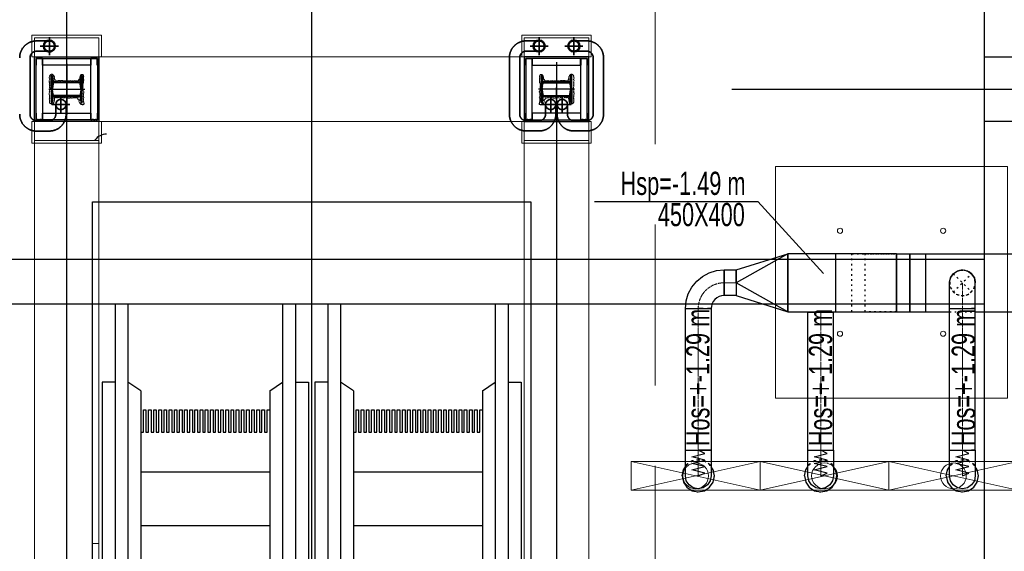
# Model space of a CAD drawing. Header units: centimetres. Extents: x -228435 to 46820, y -89367 to 152985.
# Tile 102 of 252: x -18805 to -11165, y 49410 to 53540. Entities that reach past the tile are written whole.
import ezdxf
from ezdxf.enums import TextEntityAlignment as Align

# ---------------------------------------------------------------- set-up
doc = ezdxf.new("R2010")
doc.units = ezdxf.units.CM
doc.header["$LTSCALE"] = 50
doc.header["$PDMODE"] = 35
doc.header["$PDSIZE"] = 0.1
for name, pattern in [('Balustrady$0$DASHED', [0.75, 0.5, -0.25]), ('CADVENT_CENTERLINE', [9.9, 7.4, -1, 0.5, -1]), ('CADVENT_HIDDEN', [0.8, 0.25, -0.55]), ('DASHDOT2', [12.7, 6.35, -3.175, 0, -3.175]), ('DIVIDE', [31.75, 12.7, -6.35, 0, -6.35, 0, -6.35]), ('HIDDEN', [9.525, 6.35, -3.175]), ('Kondygnacja  -0_5$0$HIDDEN', [9.525, 6.35, -3.175]), ('Kondygnacja  -0_5$0$HIDDEN2', [4.7625, 3.175, -1.5875]), ('Obudowy i okł. słupów$0$HIDDEN', [9.525, 6.35, -3.175]), ('Osie rzutów$0$DASHDOT2', [12.7, 6.35, -3.175, 0, -3.175]), ('Przekrój B-B$0$DASHDOT2', [12.7, 6.35, -3.175, 0, -3.175])]:
    doc.linetypes.add(name, pattern=pattern)
doc.layers.get('0').update_dxf_attribs({"color": 8})
doc.layers.get('DEFPOINTS').update_dxf_attribs({"color": 8})
for name, color, linetype in [('01-103-Went PP_poziom-0_5$0$L_Nawiew', 3, 'Continuous'), ('ARCH_INFO_OSIE', 8, 'Continuous'), ('ARCH_INFO_OSIE_IST', 8, 'Przekrój B-B$0$DASHDOT2'), ('ARCH_SCHODY_IST', 8, 'Continuous'), ('ARCH_SZYNY', 8, 'Continuous'), ('ARCH_WIDOK_INNE_IST', 8, 'Continuous'), ('bgde-nawiewDETAILS', 1, 'Continuous'), ('bgde-nawiewEXP', 1, 'Continuous'), ('bgde-nawiewHIDDEN', 1, 'Continuous'), ('bgde-tekst', 7, 'Continuous'), ('D1$0$ARCH_INFO_OPISY', 8, 'Continuous'), ('Kondygnacja  -0_5$0$ARCH_KONSTR_POWYŻEJ RZUTU', 8, 'Kondygnacja  -0_5$0$HIDDEN'), ('Kondygnacja  -0_5$0$ARCH_KONSTR_POWYŻEJ RZUTU_IST', 8, 'Kondygnacja  -0_5$0$HIDDEN2'), ('Kondygnacja  -0_5$0$ARCH_STROP', 8, 'Continuous'), ('Kondygnacja -1$0$ARCH_STAL_IST', 8, 'Continuous'), ('Obudowy i okł. słupów$0$ARCH_GK', 8, 'Continuous'), ('Obudowy i okł. słupów$0$ARCH_PROFILE', 8, 'Continuous'), ('Osie rzutów$0$ARCH_INFO_OSIE_IST', 8, 'Osie rzutów$0$DASHDOT2'), ('Osie rzutów$0$ARCH_INFO_OSIE_OPISY_IST', 8, 'Continuous')]:
    doc.layers.add(name, color=color, linetype=linetype)
for name, color, linetype, lineweight in [('ARCH_WIDOK', 8, 'Continuous', 13), ('bgde-nawiewCEN', 7, 'Continuous', 13), ('bgde_nawiewnik', 11, 'Continuous', 5), ('INSTALACJE', 8, 'Continuous', 35), ('Kondygnacja  -0_5$0$ARCH_INFO_WYMIARY', 8, 'Continuous', 9), ('Obudowy i okł. słupów$0$ARCH_hatch', 8, 'Continuous', 13), ('Obudowy i okł. słupów$0$ARCH_WIDOK', 8, 'Continuous', 13), ('SU Lampy kwadratowe  -05$0$ARCH_SUFITY_PODWIESZANE', 8, 'Continuous', 9)]:
    doc.layers.add(name, color=color, linetype=linetype, lineweight=lineweight)
doc.styles.add('Kondygnacja  -0_5$0$Romans', font='Romans.shx', dxfattribs={"width": 0.7})
doc.linetypes.add('SZYNA_LINE', pattern='A,12.7,-7.75,["SZYNA",Standard,S=2.54,R=0,X=-5.95,Y=-1.27],-7.75', length=28.2)
doc.dimstyles.new('Kondygnacja  -0_5$0$Wymiary 1-100', dxfattribs={"dimtxt": 12, "dimasz": 10, "dimexe": 5, "dimexo": 0, "dimgap": 4, "dimtad": 1, "dimrnd": 0.5, "dimzin": 12, "dimdsep": 46, "dimtxsty": 'Kondygnacja  -0_5$0$Romans', "dimblk": 'Kondygnacja  -0_5$0$_Oblique', "dimcen": 10, "dimdle": 10, "dimclrt": 55, "dimazin": 0, "dimtfac": 1, "dimtmove": 1, "dimatfit": 3, "dimfxl": 0, "dimtolj": 1, "dimtzin": 0, "dimarcsym": 0})
pattern_1 = [(315, (-9168.25782, 10650.3877), (0.224506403, 0.224506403), [])]

# ---------------------------------------------------------------- blocks, each defined once
blk = doc.blocks.new('Osie rzutów')
at = {"layer": 'Osie rzutów$0$ARCH_INFO_OSIE_IST', "ltscale": 10}
for p, q in [((10460, 12510), (10460, 4623.26)), ((4436.04, 9800), (15156.54, 9800))]:
    blk.add_line(p, q, dxfattribs=at)
blk = doc.blocks.new('SU Lampy kwadratowe  -05')
at = {"layer": 'SU Lampy kwadratowe  -05$0$ARCH_SUFITY_PODWIESZANE'}
blk.add_lwpolyline([(10820, 9740), (11000, 9740), (11000, 9560), (10820, 9560)], close=True, dxfattribs=at)
for centre in [(10870, 9690), (10950, 9690), (10870, 9610), (10950, 9610)]:
    blk.add_circle(centre, 2, dxfattribs=at)
blk = doc.blocks.new('Kondygnacja  -0_5$0$_Oblique')
at = {"color": 0, "linetype": 'ByBlock', "lineweight": -2}
blk.add_line((-0.5, -0.5), (0.5, 0.5), dxfattribs=at)
blk = doc.blocks.new('*D147')
at = {"layer": 'DEFPOINTS', "color": 0}
for p in [(5845, 52950), (6165.9, 52950), (-62690, 50660)]:
    blk.add_point(p, dxfattribs=at)
at = {"layer": 'Kondygnacja  -0_5$0$ARCH_INFO_WYMIARY', "color": 0, "lineweight": -2}
for p, q in [((6157.9, 52950), (6170.9, 52950)), ((6165.9, 50650), (6165.9, 52960)), ((6157.9, 50660), (6170.9, 50660))]:
    blk.add_line(p, q, dxfattribs=at)
at = {"layer": 'Kondygnacja  -0_5$0$ARCH_INFO_WYMIARY', "color": 0, "lineweight": -2, "xscale": 10, "yscale": 10, "zscale": 10}
for p, rotation in [((6165.9, 52950), 90), ((6165.9, 50660), 270)]:
    blk.add_blockref('Kondygnacja  -0_5$0$_Oblique', p, dxfattribs=dict(at, rotation=rotation))
at = {"layer": 'Kondygnacja  -0_5$0$ARCH_INFO_WYMIARY', "color": 55, "insert": (6155.9, 51805), "char_height": 12, "attachment_point": 5, "rotation": 90, "style": 'Kondygnacja  -0_5$0$Romans'}
blk.add_mtext('\\A1;2290', dxfattribs=at)
blk = doc.blocks.new('Kondygnacja  -0_5$0$konstrukcja istniejąca -0.5')
at = {"layer": 'Kondygnacja  -0_5$0$ARCH_KONSTR_POWYŻEJ RZUTU_IST', "ltscale": 10}
for points in [[(10982, 9825), (10982, 10975)], [(11138, 9775), (10982, 9775), (10982, 9825), (11138, 9825), (11138, 9775)], [(10982, 8625), (10982, 9775)]]:
    blk.add_lwpolyline(points, dxfattribs=at)
at = {"layer": 'Kondygnacja  -0_5$0$ARCH_KONSTR_POWYŻEJ RZUTU_IST', "ltscale": 10, "elevation": 0}
for points in [[(9938, 9667.89), (10982, 9667.89)], [(10982, 9632.89), (9938, 9632.89)]]:
    blk.add_lwpolyline(points, dxfattribs=at)
blk = doc.blocks.new('pB słup')
at = {"layer": 'Kondygnacja -1$0$ARCH_STAL_IST'}
h = blk.add_hatch(dxfattribs=at)
h.set_pattern_fill('ANSI31', color=256, scale=0.1, angle=270, style=0)
h.set_pattern_definition(pattern_1)
edge = h.paths.add_edge_path()
edge.add_arc((24.9, 9.62), 0.87, 360, 442.02724)
edge.add_line((25.02, 10.48), (21.35, 11))
edge.add_arc((21.42, 11.51), 0.52, 180, 262.02724, ccw=False)
edge.add_line((20.9, 11.51), (20.9, 12))
edge.add_line((20.9, 12), (31.5, 12))
edge.add_line((31.5, 12), (31.5, 11.51))
edge.add_arc((30.98, 11.51), 0.52, -82.02724, 0, ccw=False)
edge.add_line((31.05, 11), (27.38, 10.48))
edge.add_arc((27.51, 9.62), 0.87, 97.97276, 180)
edge.add_line((26.64, 9.62), (26.64, -9.62))
edge.add_arc((27.51, -9.62), 0.87, 180, 262.02724)
edge.add_line((27.38, -10.48), (31.05, -11))
edge.add_arc((30.98, -11.51), 0.52, 0, 82.02724, ccw=False)
edge.add_line((31.5, -11.51), (31.5, -12))
edge.add_line((31.5, -12), (20.9, -12))
edge.add_line((20.9, -12), (20.9, -11.51))
edge.add_arc((21.42, -11.51), 0.52, 97.97276, 180, ccw=False)
edge.add_line((21.35, -11), (25.02, -10.48))
edge.add_arc((24.9, -9.62), 0.87, 277.97276, 360)
edge.add_line((25.76, -9.62), (25.76, 9.62))
h = blk.add_hatch(dxfattribs=at)
h.set_pattern_fill('ANSI31', color=256, scale=0.1, angle=270, style=0)
h.set_pattern_definition(pattern_1)
edge = h.paths.add_edge_path()
edge.add_arc((38.11, 9.62), 0.87, 97.97276, 180, ccw=False)
edge.add_line((37.98, 10.48), (41.65, 11))
edge.add_arc((41.58, 11.51), 0.52, 277.97276, 360)
edge.add_line((42.1, 11.51), (42.1, 12))
edge.add_line((42.1, 12), (31.5, 12))
edge.add_line((31.5, 12), (31.5, 11.51))
edge.add_arc((32.02, 11.51), 0.52, 180, 262.02724)
edge.add_line((31.95, 11), (35.62, 10.48))
edge.add_arc((35.5, 9.62), 0.87, 0, 82.02724, ccw=False)
edge.add_line((36.37, 9.62), (36.37, -9.62))
edge.add_arc((35.5, -9.62), 0.87, 277.97276, 360, ccw=False)
edge.add_line((35.62, -10.48), (31.95, -11))
edge.add_arc((32.02, -11.51), 0.52, 97.97276, 180)
edge.add_line((31.5, -11.51), (31.5, -12))
edge.add_line((31.5, -12), (42.1, -12))
edge.add_line((42.1, -12), (42.1, -11.51))
edge.add_arc((41.58, -11.51), 0.52, 360, 442.02724)
edge.add_line((41.65, -11), (37.98, -10.48))
edge.add_arc((38.11, -9.62), 0.87, 180, 262.02724, ccw=False)
edge.add_line((37.24, -9.62), (37.24, 9.62))
at = {"layer": 'Obudowy i okł. słupów$0$ARCH_hatch'}
h = blk.add_hatch(dxfattribs=at)
h.set_pattern_fill('AR-SAND', color=256, scale=0.01, style=0)
h.paths.add_polyline_path([(6.5, 25), (6.5, -25), (56.5, -25), (56.5, 25)])
h.paths.add_polyline_path([(55.25, 23.75), (55.25, -23.75), (7.75, -23.75), (7.75, 23.75)], flags=16)
at = {"layer": 'ARCH_INFO_OSIE', "linetype": 'DIVIDE', "ltscale": 0.1}
for points in [[(31.5, -14), (31.5, 14)], [(51.07, 0), (11.93, 0)], [(23.05, 0), (32.78, 0)]]:
    blk.add_lwpolyline(points, dxfattribs=at)
at = {"layer": 'Kondygnacja -1$0$ARCH_STAL_IST'}
for points in [[(25.76, 9.62, 0.37402), (25.02, 10.48), (21.35, 11, -0.37402), (20.9, 11.51), (20.9, 12), (31.5, 12), (31.5, 11.51, -0.37402), (31.05, 11), (27.38, 10.48, 0.37402), (26.64, 9.62), (26.64, -9.62, 0.37402), (27.38, -10.48), (31.05, -11, -0.37402), (31.5, -11.51), (31.5, -12), (20.9, -12), (20.9, -11.51, -0.37402), (21.35, -11), (25.02, -10.48, 0.37402), (25.76, -9.62)], [(37.24, 9.62, -0.37402), (37.98, 10.48), (41.65, 11, 0.37402), (42.1, 11.51), (42.1, 12), (31.5, 12), (31.5, 11.51, 0.37402), (31.95, 11), (35.62, 10.48, -0.37402), (36.37, 9.62), (36.37, -9.62, -0.37402), (35.62, -10.48), (31.95, -11, 0.37402), (31.5, -11.51), (31.5, -12), (42.1, -12), (42.1, -11.51, 0.37402), (41.65, -11), (37.98, -10.48, -0.37402), (37.24, -9.62)]]:
    blk.add_lwpolyline(points, format="xyb", close=True, dxfattribs=at)
at = {"layer": 'Obudowy i okł. słupów$0$ARCH_GK'}
for points in [[(6.5, -25), (56.5, -25), (56.5, 25), (6.5, 25)], [(7.75, -23.75), (55.25, -23.75), (55.25, 23.75), (7.75, 23.75)]]:
    blk.add_lwpolyline(points, close=True, dxfattribs=at)
at = {"layer": 'Obudowy i okł. słupów$0$ARCH_PROFILE'}
for points in [[(7.76, 22.16), (7.85, 22.25), (7.85, 22.75), (7.75, 22.85), (7.75, 23.75), (12.82, 23.75, -1), (12.82, 23.7), (7.8, 23.7), (7.8, 22.87), (7.9, 22.77), (7.9, 22.23), (7.8, 22.13), (7.8, 20.92), (7.9, 20.82), (7.9, 19.73), (7.8, 19.63), (7.8, 18.8), (12.82, 18.8, -1), (12.82, 18.75), (7.75, 18.75), (7.75, 19.65), (7.85, 19.75), (7.85, 20.8), (7.76, 20.89)], [(55.33, 22.16), (55.25, 22.25), (55.25, 22.75), (55.35, 22.85), (55.35, 23.75), (50.28, 23.75, 1), (50.28, 23.7), (55.3, 23.7), (55.3, 22.87), (55.2, 22.77), (55.2, 22.23), (55.3, 22.13), (55.3, 20.92), (55.2, 20.82), (55.2, 19.73), (55.3, 19.63), (55.3, 18.8), (50.28, 18.8, 1), (50.28, 18.75), (55.35, 18.75), (55.35, 19.65), (55.25, 19.75), (55.25, 20.8), (55.33, 20.89)], [(7.76, -22.16), (7.85, -22.25), (7.85, -22.75), (7.75, -22.85), (7.75, -23.75), (12.82, -23.75, 1), (12.82, -23.7), (7.8, -23.7), (7.8, -22.87), (7.9, -22.77), (7.9, -22.23), (7.8, -22.13), (7.8, -20.92), (7.9, -20.82), (7.9, -19.73), (7.8, -19.63), (7.8, -18.8), (12.82, -18.8, 1), (12.82, -18.75), (7.75, -18.75), (7.75, -19.65), (7.85, -19.75), (7.85, -20.8), (7.76, -20.89)], [(55.33, -22.16), (55.25, -22.25), (55.25, -22.75), (55.35, -22.85), (55.35, -23.75), (50.28, -23.75, -1), (50.28, -23.7), (55.3, -23.7), (55.3, -22.87), (55.2, -22.77), (55.2, -22.23), (55.3, -22.13), (55.3, -20.92), (55.2, -20.82), (55.2, -19.73), (55.3, -19.63), (55.3, -18.8), (50.28, -18.8, -1), (50.28, -18.75), (55.35, -18.75), (55.35, -19.65), (55.25, -19.75), (55.25, -20.8), (55.33, -20.89)]]:
    blk.add_lwpolyline(points, format="xyb", close=True, dxfattribs=at)
blk.add_lwpolyline([(50.25, -8.37), (50.25, -18.75), (12.85, -18.75), (12.85, 18.75), (50.25, 18.75), (50.25, -8.37)], dxfattribs=at)
at = {"layer": 'Obudowy i okł. słupów$0$ARCH_WIDOK'}
for points in [[(-10.5, -27), (6.5, -27), (6.5, 27), (-10.5, 27)], [(73.5, -27), (56.5, -27), (56.5, 27), (73.5, 27)]]:
    blk.add_lwpolyline(points, close=True, dxfattribs=at)
at = {"layer": 'Obudowy i okł. słupów$0$ARCH_WIDOK', "linetype": 'Obudowy i okł. słupów$0$HIDDEN'}
blk.add_lwpolyline([(71.5, -25), (71.5, 25), (-8.5, 25), (-8.5, -25)], close=True, dxfattribs=at)
at = {"layer": 'Obudowy i okł. słupów$0$ARCH_WIDOK'}
blk.add_lwpolyline([(37.73, -9.38, 0.520567), (37.73, -8.91, 0.520567), (37.73, -8.16, 0.520567), (37.73, -6.92, 0.520567), (37.73, -4.95, 0.520567), (37.73, -2.82, 0.520567), (37.73, -2.47, 0.520567), (37.73, -1.32, 0.520567), (37.73, -0.04, 0.520567), (37.73, 0.83, 0.520567), (37.73, 1.89, 0.520567), (37.73, 3.64, 0.520567), (37.73, 5.02, 0.520567), (37.73, 5.54, 0.520567), (37.73, 7.1, 0.520567), (37.73, 8.22, 0.520567), (37.73, 8.52, 0.520567), (37.73, 9.06, 0.520567), (38.39, 9.06, 0.520567), (38.39, 9.62, 0.520567), (39.17, 9.62, 0.520567), (39.17, 10.31, 0.520567), (40.18, 10.31, 0.520567), (41.11, 10.31, 0.391103), (41.8, 10.61, 0.097049), (42.38, 10.85, 0.466209), (42.81, 11.44, 0.695481), (42.74, 11.98, 0.486099), (42.81, 12.76, 0.35864), (41.85, 12.89, 0.520567), (40.68, 12.86, 0.520567), (39.91, 12.86, 0.520567), (38.8, 12.86, 0.520567), (37.52, 12.86, 0.520567), (36.51, 12.86, 0.520567), (36.51, 12.4, 0.520567), (35.25, 12.4, 0.520567), (34.27, 12.4, 0.520567), (33.73, 12.4, 0.520567), (32.86, 12.4, 0.520567), (32.11, 12.4, 0.520567), (31.32, 12.4, 0.520567), (30.58, 12.4, 0.630412), (28.2, 12.73, 0.291029), (26.08, 12.64, 0.793013), (24.54, 12.88, 0.148616), (22.09, 12.79, 0.285246), (20.52, 13.27, 1.165163), (19.83, 12.7, 1.326239), (19.84, 11.94, 0.520567), (19.84, 11, 0.520567), (20.91, 11, 0.520567), (20.91, 9.93, 0.520567), (22.7, 9.93, 0.520567), (23.52, 9.93, 0.520567), (23.52, 8.94, 0.520567), (24.97, 8.94, 0.520567), (24.98, 7.26, 0.520567), (25.02, 6.19, 0.520567), (24.89, 5.17, 0.520567), (24.87, 4.65, 0.520567), (25.04, 2.89, 0.520567), (24.98, 0.66, 0.520567), (25.04, -1.36, 0.520567), (25.04, -3.15, 0.520567), (25.06, -4.25, 0.520567), (25.21, -6.27, 0.520567), (25.14, -7.45, 0.520567), (25.1, -8.33, 0.520567), (25.06, -9.05, 0.520567), (24.91, -9.58, 0.520567), (23.82, -9.81, 0.520567), (22.6, -9.81, 0.520567), (21.78, -10.1, 0.520567), (20.85, -10.25, 0.520567), (20.32, -10.36, 0.520567), (20.22, -11.09, 0.520567), (20.24, -12.34, 0.520567), (21.21, -13.28, 0.520567), (21.99, -13.24, 0.520567), (22.91, -13.28, 0.520567), (24.22, -13.09, 0.520567), (25.44, -13.09, 0.520567), (26.76, -13.18, 0.520567), (28.83, -13.26, 0.520567), (30.05, -13.22, 0.520567), (31.5, -12.93, 0.520567), (32.47, -13.03, 0.520567), (33.96, -13.09, 0.520567), (35.72, -13.16, 0.520567), (37.01, -13.18, 0.520567), (39.18, -13.05, 0.520567), (41.18, -13.18, 0.520567), (42.5, -12.78, 0.520567), (42.97, -12.1, 0.520567), (42.84, -11.13, 0.520567), (42.29, -10.55, 0.520567), (41.6, -10, 0.520567), (40.36, -9.66, 0.520567), (39.39, -9.66, 0.520567)], format="xyb", close=True, dxfattribs=at)
blk = doc.blocks.new('schody połówka')
at = {"layer": 'ARCH_INFO_OSIE_IST', "ltscale": 2}
for p, q in [((0, -1811, -630), (0, 114.05, -630)), ((380, 21.01), (380, -1905.05))]:
    blk.add_line(p, q, dxfattribs=at)
at = {"layer": 'ARCH_SCHODY_IST'}
for p, q in [((47.5, -166.91), (37.5, -166.91)), ((37.5, -166.91), (37.5, -1119.46)), ((47.5, -166.91), (37.5, -166.91)), ((47.5, -166.91), (47.5, -1121.85)), ((177.5, -166.91), (167.5, -166.91)), ((167.5, -166.91), (167.5, -1150.6)), ((177.5, -166.91), (167.5, -166.91)), ((177.5, -166.91), (177.5, -1153)), ((212.5, -166.91), (202.5, -166.91)), ((202.5, -166.91), (202.5, -1119.46)), ((212.5, -166.91), (202.5, -166.91)), ((212.5, -166.91), (212.5, -1121.85)), ((342.5, -166.91), (332.5, -166.91)), ((332.5, -166.91), (332.5, -1150.6)), ((342.5, -166.91), (332.5, -166.91)), ((342.5, -166.91), (342.5, -1153)), ((27.5, -227.67), (27.5, -1117.06)), ((37.5, -227.67), (27.5, -227.67)), ((57.5, -234.42), (47.5, -227.67)), ((157.5, -234.42), (167.5, -227.67)), ((177.5, -227.67), (187.5, -227.67)), ((187.5, -227.67), (187.5, -1155.4)), ((192.5, -227.67), (192.5, -1117.06)), ((202.5, -227.67), (192.5, -227.67)), ((222.5, -234.42), (212.5, -227.67)), ((322.5, -234.42), (332.5, -227.67)), ((342.5, -227.67), (352.5, -227.67)), ((352.5, -227.67), (352.5, -1155.4)), ((57.5, -234.42), (57.5, -1124.25)), ((157.5, -234.42), (157.5, -1148.21)), ((222.5, -234.42), (222.5, -1124.25)), ((322.5, -234.42), (322.5, -1148.21))]:
    blk.add_line(p, q, dxfattribs=at)
at = {"layer": 'ARCH_SZYNY', "linetype": 'SZYNA_LINE', "ltscale": 3}
blk.add_arc((30.85, -45.92, -630), 11, 90, 144.33251, dxfattribs=at)
at = {"layer": 'ARCH_WIDOK'}
for p, q in [((25, -353.04, 0), (25, -358.04, 0)), ((25, -353.05, 0), (25, -358.05, 0))]:
    blk.add_line(p, q, dxfattribs=at)
at = {"layer": 'ARCH_WIDOK', "elevation": 0}
blk.add_lwpolyline([(20, -353.05), (25, -353.05)], dxfattribs=at)
at = {"layer": 'ARCH_WIDOK_INNE_IST'}
for p, q in [((57.5, -297.39), (157.5, -297.39)), ((222.5, -297.39), (322.5, -297.39)), ((57.5, -339.04), (157.5, -339.04)), ((222.5, -339.04), (322.5, -339.04))]:
    blk.add_line(p, q, dxfattribs=at)
at = {"layer": 'ARCH_WIDOK_INNE_IST', "elevation": 0}
for points in [[(57.5, -266.47), (59.5, -266.47), (59.5, -249.09), (61.5, -249.09), (61.5, -266.47), (63.5, -266.47), (63.5, -249.09), (65.5, -249.09), (65.5, -266.47), (67.5, -266.47), (67.5, -249.09), (69.5, -249.09), (69.5, -266.47), (71.5, -266.47), (71.5, -249.09), (73.5, -249.09), (73.5, -266.47), (75.5, -266.47), (75.5, -249.09), (77.5, -249.09), (77.5, -266.47), (79.5, -266.47), (79.5, -249.09), (81.5, -249.09), (81.5, -266.47), (83.5, -266.47), (83.5, -249.09), (85.5, -249.09), (85.5, -266.47), (87.5, -266.47), (87.5, -249.09), (89.5, -249.09), (89.5, -266.47), (91.5, -266.47), (91.5, -249.09), (93.5, -249.09), (93.5, -266.47), (95.5, -266.47), (95.5, -249.09), (97.5, -249.09), (97.5, -266.47), (99.5, -266.47), (99.5, -249.09), (101.5, -249.09), (101.5, -266.47), (103.5, -266.47), (103.5, -249.09), (105.5, -249.09), (105.5, -266.47), (107.5, -266.47), (107.5, -249.09), (109.5, -249.09), (109.5, -266.47), (111.5, -266.47), (111.5, -249.09), (113.5, -249.09), (113.5, -266.47), (115.5, -266.47), (115.5, -249.09), (117.5, -249.09), (117.5, -266.47), (119.5, -266.47), (119.5, -249.09), (121.5, -249.09), (121.5, -266.47), (123.5, -266.47), (123.5, -249.09), (125.5, -249.09), (125.5, -266.47), (127.5, -266.47), (127.5, -249.09), (129.5, -249.09), (129.5, -266.47), (131.5, -266.47), (131.5, -249.09), (133.5, -249.09), (133.5, -266.47), (135.5, -266.47), (135.5, -249.09), (137.5, -249.09), (137.5, -266.47), (139.5, -266.47), (139.5, -249.09), (141.5, -249.09), (141.5, -266.47), (143.5, -266.47), (143.5, -249.09), (145.5, -249.09), (145.5, -266.47), (147.5, -266.47), (147.5, -249.09), (149.5, -249.09), (149.5, -266.47), (151.5, -266.47), (151.5, -249.09), (153.5, -249.09), (153.5, -266.47), (155.5, -266.47), (155.5, -249.09), (157.5, -249.09)], [(222.5, -266.47), (224.5, -266.47), (224.5, -249.09), (226.5, -249.09), (226.5, -266.47), (228.5, -266.47), (228.5, -249.09), (230.5, -249.09), (230.5, -266.47), (232.5, -266.47), (232.5, -249.09), (234.5, -249.09), (234.5, -266.47), (236.5, -266.47), (236.5, -249.09), (238.5, -249.09), (238.5, -266.47), (240.5, -266.47), (240.5, -249.09), (242.5, -249.09), (242.5, -266.47), (244.5, -266.47), (244.5, -249.09), (246.5, -249.09), (246.5, -266.47), (248.5, -266.47), (248.5, -249.09), (250.5, -249.09), (250.5, -266.47), (252.5, -266.47), (252.5, -249.09), (254.5, -249.09), (254.5, -266.47), (256.5, -266.47), (256.5, -249.09), (258.5, -249.09), (258.5, -266.47), (260.5, -266.47), (260.5, -249.09), (262.5, -249.09), (262.5, -266.47), (264.5, -266.47), (264.5, -249.09), (266.5, -249.09), (266.5, -266.47), (268.5, -266.47), (268.5, -249.09), (270.5, -249.09), (270.5, -266.47), (272.5, -266.47), (272.5, -249.09), (274.5, -249.09), (274.5, -266.47), (276.5, -266.47), (276.5, -249.09), (278.5, -249.09), (278.5, -266.47), (280.5, -266.47), (280.5, -249.09), (282.5, -249.09), (282.5, -266.47), (284.5, -266.47), (284.5, -249.09), (286.5, -249.09), (286.5, -266.47), (288.5, -266.47), (288.5, -249.09), (290.5, -249.09), (290.5, -266.47), (292.5, -266.47), (292.5, -249.09), (294.5, -249.09), (294.5, -266.47), (296.5, -266.47), (296.5, -249.09), (298.5, -249.09), (298.5, -266.47), (300.5, -266.47), (300.5, -249.09), (302.5, -249.09), (302.5, -266.47), (304.5, -266.47), (304.5, -249.09), (306.5, -249.09), (306.5, -266.47), (308.5, -266.47), (308.5, -249.09), (310.5, -249.09), (310.5, -266.47), (312.5, -266.47), (312.5, -249.09), (314.5, -249.09), (314.5, -266.47), (316.5, -266.47), (316.5, -249.09), (318.5, -249.09), (318.5, -266.47), (320.5, -266.47), (320.5, -249.09), (322.5, -249.09)]]:
    blk.add_lwpolyline(points, dxfattribs=at)
at = {"layer": 'INSTALACJE', "linetype": 'DASHDOT2', "ltscale": 10}
for p, q in [((-13.5, 26.46, -490), (-13.5, 40.46, 490)), ((366.5, 26.51, -490), (366.5, 40.51, 490)), ((393.5, 26.51, -490), (393.5, 40.51, 490)), ((-6.5, 33.46, -490), (-20.5, 33.46, 490)), ((373.5, 33.51, -490), (359.5, 33.51, 490)), ((386.5, 33.51, -490), (400.5, 33.51, 490)), ((-4.5, -18.94, -490), (-4.5, -4.94, 490)), ((375.5, -18.94, -490), (375.5, -4.94, 490)), ((384.5, -18.94, -490), (384.5, -4.94, 490)), ((2.5, -11.94, -490), (-11.5, -11.94, 490)), ((382.5, -11.94, -490), (368.5, -11.94, 490)), ((377.5, -11.94, -490), (391.5, -11.94, 490))]:
    blk.add_line(p, q, dxfattribs=at)
at = {"layer": 'INSTALACJE', "linetype": 'HIDDEN', "ltscale": 0.5}
for p, q in [((-23.5, 37.46), (-13.5, 37.46)), ((356.5, 37.51), (366.5, 37.51)), ((403.5, 37.51), (393.5, 37.51)), ((-28.5, 24.46), (-28.5, -19.54)), ((-23.5, 29.46), (-13.5, 29.46)), ((343.5, 24.51), (343.5, -19.49)), ((351.5, 24.51), (351.5, -19.49)), ((356.5, 29.51), (366.5, 29.51)), ((403.5, 29.51), (393.5, 29.51)), ((408.5, 24.51), (408.5, -19.49)), ((416.5, 24.51), (416.5, -19.49)), ((-8.5, -11.94), (-8.5, -19.54)), ((-0.5, -11.94), (-0.5, -19.54)), ((371.5, -11.89), (371.5, -19.49)), ((379.5, -11.89), (379.5, -19.49)), ((380.5, -11.89), (380.5, -19.49)), ((388.5, -11.89), (388.5, -19.49)), ((-23.5, -24.54), (-13.5, -24.54)), ((356.5, -24.49), (366.5, -24.49)), ((403.5, -24.49), (393.5, -24.49)), ((-23.5, -32.54), (-13.5, -32.54)), ((356.5, -32.49), (366.5, -32.49)), ((403.5, -32.49), (393.5, -32.49))]:
    blk.add_line(p, q, dxfattribs=at)
at = {"layer": 'INSTALACJE'}
for centre, radius in [((-13.5, 33.46, 0.06), 4.6), ((366.5, 33.51, -629.94), 4.6), ((393.5, 33.51, -629.94), 4.6), ((-4.5, -11.94), 4), ((375.5, -11.94), 4), ((384.5, -11.94), 4)]:
    blk.add_circle(centre, radius, dxfattribs=at)
at = {"layer": 'INSTALACJE', "linetype": 'HIDDEN', "ltscale": 0.5}
for centre in [(-13.5, 33.46), (366.5, 33.51), (393.5, 33.51)]:
    blk.add_circle(centre, 4, dxfattribs=at)
for centre, radius, start, end in [((-23.5, 24.46), 13, 90, 180), ((356.5, 24.51), 13, 90, 180), ((403.5, 24.51), 13, 0, 90), ((-23.5, 24.46), 5, 90, 180), ((356.5, 24.51), 5, 90, 180), ((403.5, 24.51), 5, 0, 90), ((-23.5, -19.54), 13, 180, 270), ((-23.5, -19.54), 5, 180, 270), ((-13.5, -19.54), 5, 270, 0), ((-13.5, -19.54), 13, 270, 0), ((356.5, -19.49), 13, 180, 270), ((356.5, -19.49), 5, 180, 270), ((366.5, -19.49), 5, 270, 0), ((366.5, -19.49), 13, 270, 0), ((393.5, -19.49), 13, 180, 270), ((393.5, -19.49), 5, 180, 270), ((403.5, -19.49), 5, 270, 0), ((403.5, -19.49), 13, 270, 0)]:
    blk.add_arc(centre, radius, start, end, dxfattribs=at)
at = {"layer": 'Obudowy i okł. słupów$0$ARCH_WIDOK', "linetype": 'Obudowy i okł. słupów$0$HIDDEN', "ltscale": 3}
for p, q in [((25, 25.01, -630), (355, 25.01)), ((-25, -24.99, -630), (-25, -1775, -630)), ((25, -24.99, -630), (355, -24.99)), ((25, -24.99, -630), (25, -1775, -630)), ((355, -24.99, -630), (355, -1775, -630)), ((405, -24.99, -630), (405, -1775, -630))]:
    blk.add_line(p, q, dxfattribs=at)
at = {"layer": 'D1$0$ARCH_INFO_OPISY', "xscale": -1, "rotation": 270}
blk.add_blockref('pB słup', (0, -31.49, -630), dxfattribs=at)
at = {"layer": 'D1$0$ARCH_INFO_OPISY', "rotation": 90}
blk.add_blockref('pB słup', (380, -31.49), dxfattribs=at)
blk = doc.blocks.new('*D212')
at = {"layer": 'DEFPOINTS', "color": 0}
for p in [(-30586.3, 81900), (-30681.1, 12489.5), (9064, 12489.5)]:
    blk.add_point(p, dxfattribs=at)
at = {"layer": 'Kondygnacja  -0_5$0$ARCH_INFO_WYMIARY', "color": 0, "lineweight": -2}
for p, q in [((-30673.1, 81900), (-30686.1, 81900)), ((-30681.1, 81910), (-30681.1, 12479.5)), ((-30673.1, 12489.5), (-30686.1, 12489.5))]:
    blk.add_line(p, q, dxfattribs=at)
at = {"layer": 'Kondygnacja  -0_5$0$ARCH_INFO_WYMIARY', "color": 0, "lineweight": -2, "xscale": 10, "yscale": 10, "zscale": 10}
for p, rotation in [((-30681.1, 81900), 90), ((-30681.1, 12489.5), 270)]:
    blk.add_blockref('Kondygnacja  -0_5$0$_Oblique', p, dxfattribs=dict(at, rotation=rotation))
at = {"layer": 'Kondygnacja  -0_5$0$ARCH_INFO_WYMIARY', "color": 55, "insert": (-30691.1, 47194.8), "char_height": 12, "attachment_point": 5, "rotation": 90, "style": 'Kondygnacja  -0_5$0$Romans'}
blk.add_mtext('\\A1;69410.5', dxfattribs=at)
blk = doc.blocks.new('*a443')
at = {"layer": 'bgde-tekst'}
blk.add_line((0, 0), (1268, 0), dxfattribs=at)
blk = doc.blocks.new('A$C066D7839')
at = {"layer": 'bgde_nawiewnik'}
for p, q in [((-50, -11.15), (-50, 11.15)), ((-50, 11.15), (50, 11.15)), ((-50, -11.15), (50, 11.15)), ((50, -11.15), (-50, 11.15)), ((50, 11.15), (50, -11.15)), ((50, -11.15), (-50, -11.15))]:
    blk.add_line(p, q, dxfattribs=at)
blk.add_circle((0, 0), 10, dxfattribs=at)

msp = doc.modelspace()

# ---------------------------------------------------------------- linework, layer by layer
at = {"linetype": 'Balustrady$0$DASHED', "lineweight": 20, "ltscale": 50, "elevation": -6300}
msp.add_lwpolyline([(-19219.601, 53823.486), (-13875.468, 53823.486), (-13875.468, 34373.387), (-19219.601, 34373.387)], close=True, dxfattribs=at)
at = {"layer": 'bgde-nawiewCEN', "linetype": 'CADVENT_CENTERLINE', "ltscale": 0.06}
for p, q in [((-13245.031, 51495.952), (-13340.031, 51495.952)), ((-11490.031, 51296.017), (-11490.031, 51496.017)), ((-13540.031, 51295.952), (-13540.031, 50196.041)), ((-12590.031, 51271.017), (-12590.031, 51267.017)), ((-12590.031, 51267.017), (-12590.031, 50196.041)), ((-11490.031, 51295.952), (-11490.031, 50196.041)), ((-13540.031, 50196.041), (-13540.031, 50177.345)), ((-12590.031, 50196.041), (-12590.031, 50177.345)), ((-11490.031, 50196.041), (-11490.031, 50177.345)), ((-13540.031, 50177.345), (-13540.031, 50126.234)), ((-13540.031, 50126.234), (-13540.031, 50098.441)), ((-12590.031, 50177.345), (-12590.031, 50126.234)), ((-12590.031, 50126.234), (-12590.031, 50098.441)), ((-11490.031, 50177.345), (-11490.031, 50126.234)), ((-11490.031, 50126.234), (-11490.031, 50098.441)), ((-13540.031, 50098.441), (-13540.031, 50074.915)), ((-13540.031, 50074.915), (-13540.031, 50055.3)), ((-13540.031, 50055.3), (-13540.031, 50039.241)), ((-12590.031, 50098.441), (-12590.031, 50074.915)), ((-12590.031, 50074.915), (-12590.031, 50055.3)), ((-12590.031, 50055.3), (-12590.031, 50039.241)), ((-11490.031, 50098.441), (-11490.031, 50074.915)), ((-11490.031, 50074.915), (-11490.031, 50055.3)), ((-11490.031, 50055.3), (-11490.031, 50039.241)), ((-13540.031, 50039.241), (-13540.031, 50026.382)), ((-13540.031, 50026.382), (-13540.031, 50016.367)), ((-13540.031, 50016.367), (-13540.031, 50008.841)), ((-13540.031, 50008.841), (-13540.031, 50003.448)), ((-13540.031, 50003.448), (-13540.031, 49999.834)), ((-13540.031, 49999.834), (-13540.031, 49997.641)), ((-13540.031, 49997.641), (-13540.031, 49996.515)), ((-13540.031, 49996.515), (-13540.031, 49996.041)), ((-12590.031, 50039.241), (-12590.031, 50026.382)), ((-12590.031, 50026.382), (-12590.031, 50016.367)), ((-12590.031, 50016.367), (-12590.031, 50008.841)), ((-12590.031, 50008.841), (-12590.031, 50003.448)), ((-12590.031, 50003.448), (-12590.031, 49999.834)), ((-12590.031, 49999.834), (-12590.031, 49997.641)), ((-12590.031, 49997.641), (-12590.031, 49996.515)), ((-12590.031, 49996.515), (-12590.031, 49996.041)), ((-11490.031, 50039.241), (-11490.031, 50026.382)), ((-11490.031, 50026.382), (-11490.031, 50016.367)), ((-11490.031, 50016.367), (-11490.031, 50008.841)), ((-11490.031, 50008.841), (-11490.031, 50003.448)), ((-11490.031, 50003.448), (-11490.031, 49999.834)), ((-11490.031, 49999.834), (-11490.031, 49997.641)), ((-11490.031, 49997.641), (-11490.031, 49996.515)), ((-11490.031, 49996.515), (-11490.031, 49996.041))]:
    msp.add_line(p, q, dxfattribs=at)
at = {"layer": 'bgde-nawiewCEN', "linetype": 'CADVENT_CENTERLINE', "ltscale": 0.06, "extrusion": (-4.23519e-16, 0, -1)}
msp.add_arc((13340.031, 51295.952), 200, 0, 90, dxfattribs=at)
at = {"layer": 'bgde-nawiewDETAILS', "linetype": 'CADVENT_HIDDEN'}
for p, q in [((-11560.742, 51425.306), (-11419.321, 51566.728)), ((-11560.742, 51566.728), (-11419.321, 51425.306))]:
    msp.add_line(p, q, dxfattribs=at)
at = {"layer": 'bgde-nawiewEXP', "linetype": 'Continuous'}
for points in [[(-13245.031, 51395.952), (-12845.031, 51271.017), (-12471.96, 51271.017), (-12471.96, 51721.017), (-12845.031, 51721.017), (-12845.031, 51271.017), (-13245.031, 51495.952), (-13245.031, 51403.564)], [(-13245.031, 51495.952), (-13245.031, 51595.952), (-12845.031, 51721.017)], [(-13340.031, 51395.952), (-13340.031, 51595.952), (-13245.031, 51595.952), (-13245.031, 51395.952)], [(-13640.031, 49996.041), (-13640.031, 50196.041), (-13440.031, 50196.041), (-13440.031, 49996.041), (-13447.643, 49957.773), (-13469.321, 49925.33), (-13501.763, 49903.653), (-13540.031, 49896.041), (-13578.3, 49903.653), (-13610.742, 49925.33), (-13632.419, 49957.773)], [(-12690.031, 50126.234), (-12690.031, 50196.041), (-12490.031, 50196.041), (-12490.031, 49996.041), (-12497.643, 49957.773), (-12519.321, 49925.33), (-12551.763, 49903.653), (-12590.031, 49896.041), (-12628.3, 49903.653), (-12660.742, 49925.33), (-12682.419, 49957.773), (-12690.031, 49996.041), (-12690.031, 50098.441)], [(-11590.031, 49996.041), (-11590.031, 50196.041), (-11390.031, 50196.041), (-11390.031, 49996.041), (-11397.643, 49957.773), (-11419.321, 49925.33), (-11451.763, 49903.653), (-11490.031, 49896.041), (-11528.3, 49903.653), (-11560.742, 49925.33), (-11582.419, 49957.773)]]:
    msp.add_lwpolyline(points, close=True, dxfattribs=at)
for points in [[(-12845.031, 51271.017), (-12845.031, 51721.017)], [(-12471.96, 51271.017), (-12001.447, 51271.017), (-12001.447, 51721.017), (-12471.96, 51721.017)], [(-12471.958, 51271.017), (-12471.958, 51721.017)], [(-12001.447, 51721.017), (-11899.43, 51721.017), (-11899.43, 51271.017), (-11775.327, 51271.017)], [(-12001.447, 51721.017), (-12001.447, 51271.017), (-11899.43, 51271.017), (-11899.43, 51721.017), (-11775.327, 51721.017)], [(-12001.447, 51271.017), (-12001.447, 51721.017)], [(-11899.43, 51271.017), (-11899.43, 51721.017)], [(-11775.327, 51271.017), (-11775.327, 51721.017), (2610.549, 51721.017)], [(-13640.031, 50196.041), (-13640.031, 51295.952), (-13634.267, 51354.479), (-13617.195, 51410.757), (-13589.472, 51462.623), (-13552.163, 51508.084), (-13506.702, 51545.393), (-13454.836, 51573.116), (-13398.558, 51590.188), (-13340.031, 51595.952), (-13340.031, 51395.952), (-13359.54, 51394.031), (-13378.3, 51388.34), (-13395.588, 51379.099), (-13410.742, 51366.663), (-13423.178, 51351.509), (-13432.419, 51334.22), (-13438.11, 51315.461), (-13440.031, 51295.952), (-13469.321, 51295.952)], [(-11560.742, 51566.728), (-11528.3, 51588.405), (-11490.031, 51596.017), (-11513.192, 51591.41)], [(-11560.742, 51566.728), (-11528.3, 51588.405), (-11520.802, 51589.896)], [(-11557.718, 51567.98), (-11552.819, 51573.848), (-11518.255, 51591.952), (-11494.735, 51594.069)], [(-11490.031, 51596.017), (-11451.763, 51588.405), (-11445.407, 51584.158)], [(-11490.031, 51596.017), (-11451.763, 51588.405), (-11419.321, 51566.728), (-11438.955, 51579.847)], [(-11487.007, 51594.764), (-11479.394, 51595.449), (-11442.152, 51583.81), (-11424.024, 51568.676)], [(-11590.031, 51496.017), (-11582.419, 51534.285), (-11560.742, 51566.728), (-11573.862, 51547.093)], [(-11590.031, 51296.017), (-11590.031, 51496.017), (-11582.419, 51534.285), (-11578.172, 51540.641)], [(-11589.464, 51506.655), (-11577.824, 51543.896), (-11562.69, 51562.024)], [(-11589.464, 51506.655), (-11588.779, 51499.041)], [(-11419.321, 51566.728), (-11397.643, 51534.285)], [(-11419.321, 51566.728), (-11397.643, 51534.285)], [(-11397.643, 51534.285), (-11419.321, 51566.728)], [(-11397.643, 51534.285), (-11419.321, 51566.728)], [(-11418.068, 51563.703), (-11412.2, 51558.804), (-11394.097, 51524.24), (-11391.98, 51500.721)], [(-11397.643, 51534.285), (-11396.152, 51526.788)], [(-11397.643, 51534.285), (-11390.031, 51496.017)], [(-11397.643, 51296.017), (-11390.031, 51296.017), (-11390.031, 51496.017), (-11394.638, 51519.178)], [(-13640.031, 51295.952), (-13501.763, 51295.952)], [(-13640.031, 51295.952), (-13501.763, 51295.952)], [(-13501.763, 51295.952), (-13540.031, 51295.952)], [(-13501.763, 51295.952), (-13540.031, 51295.952)], [(-13501.763, 51295.952), (-13447.643, 51295.952), (-13447.643, 51295.952), (-13440.031, 51295.952), (-13440.031, 50196.041), (-13469.321, 50196.041)], [(-13501.763, 51295.952), (-13447.643, 51295.952)], [(-12690.031, 50196.041), (-12490.031, 50196.041), (-12490.031, 51267.017), (-12690.031, 51267.017), (-12690.031, 51271.017)], [(-12690.031, 50196.041), (-12690.031, 51267.017), (-12490.031, 51267.017), (-12490.031, 51271.017)], [(-11775.327, 51271.017), (-11590.031, 51271.017)], [(-11590.031, 51296.017), (-11397.643, 51296.017)], [(-11590.031, 50196.041), (-11590.031, 51295.952), (-11397.643, 51295.952)], [(-11397.643, 51296.017), (-11419.321, 51296.017)], [(-11397.643, 51295.952), (-11419.321, 51295.952)], [(-11397.643, 50196.041), (-11390.031, 50196.041), (-11390.031, 51295.952), (-11397.643, 51295.952)], [(-11397.643, 51295.952), (-11390.031, 51295.952)], [(-11390.031, 51271.017), (-10367.431, 51271.017)], [(-13640.031, 50196.041), (-13501.763, 50196.041)], [(-13501.763, 50196.041), (-13540.031, 50196.041)], [(-13501.763, 50196.041), (-13469.321, 50196.041)], [(-13469.321, 50196.041), (-13501.763, 50196.041)], [(-13469.321, 50196.041), (-13447.643, 50196.041)], [(-11590.031, 50196.041), (-11397.643, 50196.041)], [(-11397.643, 50196.041), (-11419.321, 50196.041)], [(-13665.031, 49996.041), (-13655.516, 49948.206), (-13628.42, 49907.653), (-13587.867, 49880.556), (-13540.031, 49871.041), (-13492.196, 49880.556), (-13451.643, 49907.653), (-13424.546, 49948.206), (-13415.031, 49996.041), (-13424.546, 50043.877), (-13440.031, 50067.051)], [(-13665.031, 49996.041), (-13655.516, 50043.877), (-13640.031, 50067.051)], [(-12715.031, 49996.041), (-12705.516, 49948.206), (-12678.42, 49907.653), (-12637.867, 49880.556), (-12590.031, 49871.041), (-12542.196, 49880.556), (-12501.643, 49907.653), (-12474.546, 49948.206), (-12465.031, 49996.041), (-12474.546, 50043.877), (-12490.031, 50067.051)], [(-12715.031, 49996.041), (-12705.516, 50043.877), (-12690.031, 50067.051)], [(-11615.031, 49996.041), (-11605.516, 49948.206), (-11578.42, 49907.653), (-11537.867, 49880.556), (-11490.031, 49871.041), (-11442.196, 49880.556), (-11401.643, 49907.653), (-11374.546, 49948.206), (-11365.031, 49996.041), (-11374.546, 50043.877), (-11390.031, 50067.051)], [(-11615.031, 49996.041), (-11605.516, 50043.877), (-11590.031, 50067.051)]]:
    msp.add_lwpolyline(points, dxfattribs=at)
at = {"layer": 'bgde-nawiewEXP'}
for points in [[(-13540.031, 49996.041), (-13490.031, 50017.339), (-13590.031, 50042.701), (-13490.031, 50067.921), (-13590.031, 50093.206), (-13490.031, 50118.741), (-13590.031, 50144.1), (-13490.031, 50169.559), (-13540.031, 50196.041)], [(-12590.031, 49996.041), (-12540.031, 50017.339), (-12640.031, 50042.701), (-12540.031, 50067.921), (-12640.031, 50093.206), (-12540.031, 50118.741), (-12640.031, 50144.1), (-12540.031, 50169.559), (-12590.031, 50196.041)], [(-11490.031, 49996.041), (-11440.031, 50017.339), (-11540.031, 50042.701), (-11440.031, 50067.921), (-11540.031, 50093.206), (-11440.031, 50118.741), (-11540.031, 50144.1), (-11440.031, 50169.559), (-11490.031, 50196.041)]]:
    msp.add_lwpolyline(points, dxfattribs=at)
at = {"layer": 'bgde-nawiewHIDDEN', "linetype": 'CADVENT_HIDDEN'}
for points in [[(-12471.962, 51271.017), (-12471.962, 51721.017), (-12471.96, 51721.017)], [(-12347.857, 51271.017), (-12001.447, 51271.017), (-12245.84, 51271.017), (-12245.84, 51721.017), (-11899.43, 51721.017)], [(-12347.857, 51271.017), (-12347.857, 51721.017), (-12001.447, 51721.017)], [(-11775.327, 51271.017), (-11775.325, 51271.017), (-11775.325, 51721.017), (-11775.327, 51721.017)], [(-11520.802, 51589.896), (-11513.192, 51591.41)], [(-11494.735, 51594.069), (-11487.007, 51594.764)], [(-11445.407, 51584.158), (-11438.955, 51579.847)], [(-11590.031, 51496.017), (-11582.419, 51457.749), (-11560.742, 51425.306), (-11528.3, 51403.629), (-11490.031, 51396.017), (-11451.763, 51403.629), (-11419.321, 51425.306), (-11397.643, 51457.749), (-11390.031, 51496.017)], [(-11588.779, 51499.041), (-11585.966, 51467.794), (-11567.863, 51433.229), (-11537.911, 51408.224), (-11500.669, 51396.584), (-11461.808, 51400.082), (-11427.244, 51418.185), (-11402.239, 51448.138), (-11390.599, 51485.379), (-11391.98, 51500.721)], [(-11578.172, 51540.641), (-11573.862, 51547.093)], [(-11562.69, 51562.024), (-11557.718, 51567.98)], [(-11424.024, 51568.676), (-11418.068, 51563.703)], [(-11396.152, 51526.788), (-11394.638, 51519.178)], [(-12690.031, 51271.017), (-12490.031, 51271.017)], [(-12471.962, 51271.017), (-12471.96, 51271.017)], [(-12001.447, 51271.017), (-11899.43, 51271.017)], [(-11590.031, 51271.017), (-11390.031, 51271.017)], [(-13665.031, 49996.041), (-13655.516, 49948.206), (-13628.42, 49907.653), (-13587.867, 49880.556), (-13540.031, 49871.041), (-13492.196, 49880.556), (-13451.643, 49907.653), (-13424.546, 49948.206), (-13415.031, 49996.041), (-13424.546, 50043.877), (-13451.643, 50084.429), (-13492.196, 50111.526), (-13540.031, 50121.041), (-13587.867, 50111.526), (-13628.42, 50084.429), (-13640.031, 50067.051)], [(-13665.031, 49996.041), (-13655.516, 50043.877), (-13628.42, 50084.429), (-13587.867, 50111.526), (-13540.031, 50121.041), (-13492.196, 50111.526), (-13451.643, 50084.429), (-13440.031, 50067.051)], [(-12715.031, 49996.041), (-12705.516, 49948.206), (-12678.42, 49907.653), (-12637.867, 49880.556), (-12590.031, 49871.041), (-12542.196, 49880.556), (-12501.643, 49907.653), (-12474.546, 49948.206), (-12465.031, 49996.041), (-12474.546, 50043.877), (-12501.643, 50084.429), (-12542.196, 50111.526), (-12590.031, 50121.041), (-12637.867, 50111.526), (-12678.42, 50084.429), (-12690.031, 50067.051)], [(-12715.031, 49996.041), (-12705.516, 50043.877), (-12678.42, 50084.429), (-12637.867, 50111.526), (-12590.031, 50121.041), (-12542.196, 50111.526), (-12501.643, 50084.429), (-12490.031, 50067.051)], [(-11615.031, 49996.041), (-11605.516, 49948.206), (-11578.42, 49907.653), (-11537.867, 49880.556), (-11490.031, 49871.041), (-11442.196, 49880.556), (-11401.643, 49907.653), (-11374.546, 49948.206), (-11365.031, 49996.041), (-11374.546, 50043.877), (-11401.643, 50084.429), (-11442.196, 50111.526), (-11490.031, 50121.041), (-11537.867, 50111.526), (-11578.42, 50084.429), (-11590.031, 50067.051)], [(-11615.031, 49996.041), (-11605.516, 50043.877), (-11578.42, 50084.429), (-11537.867, 50111.526), (-11490.031, 50121.041), (-11442.196, 50111.526), (-11401.643, 50084.429), (-11390.031, 50067.051)]]:
    msp.add_lwpolyline(points, dxfattribs=at)
at = {"layer": 'bgde-tekst'}
msp.add_lwpolyline([(-13076.514, 52128.545), (-12567.98, 51567.707), (-12567.98, 51567.707)], dxfattribs=at)
at = {"layer": 'bgde-tekst', "elevation": 1920}
msp.add_lwpolyline([(-13076.514, 52128.545), (-12567.98, 51567.707), (-12567.98, 51567.707)], dxfattribs=at)
at = {"layer": 'Kondygnacja  -0_5$0$ARCH_STROP'}
msp.add_lwpolyline([(-18240, 52125), (-14840, 52125), (-14840, 35465), (-18235, 35465)], close=True, dxfattribs=at)

# ---------------------------------------------------------------- block references
at = {"xscale": 10, "yscale": 10, "zscale": 10}
msp.add_blockref('schody połówka', (-18440, 53000.042), dxfattribs=at)
at = {"layer": '01-103-Went PP_poziom-0_5$0$L_Nawiew', "xscale": 10, "yscale": 10, "zscale": 10}
for p in [(-13560.036, 49996.041, -359.816), (-12560.036, 49996.041, -359.816), (-11560.036, 49996.041, -359.816)]:
    msp.add_blockref('A$C066D7839', p, dxfattribs=at)
at = {"layer": 'bgde-tekst'}
for p in [(-14344.514, 52128.545), (-14344.514, 52128.545, 1920)]:
    msp.add_blockref('*a443', p, dxfattribs=at)
at = {"layer": 'Kondygnacja  -0_5$0$ARCH_KONSTR_POWYŻEJ RZUTU', "xscale": 10, "yscale": 10, "zscale": 10}
msp.add_blockref('Kondygnacja  -0_5$0$konstrukcja istniejąca -0.5', (-121140, -45000), dxfattribs=at)
at = {"layer": 'Osie rzutów$0$ARCH_INFO_OSIE_OPISY_IST', "xscale": 10, "yscale": 10, "zscale": 10}
msp.add_blockref('Osie rzutów', (-121140, -45000), dxfattribs=at)
at = {"layer": 'SU Lampy kwadratowe  -05$0$ARCH_SUFITY_PODWIESZANE', "xscale": 10, "yscale": 10, "zscale": 10}
msp.add_blockref('SU Lampy kwadratowe  -05', (-121140, -45000), dxfattribs=at)

# ---------------------------------------------------------------- texts
at = {"layer": 'bgde-tekst', "width": 0.7}
for p in [(-13126.514, 52178.545), (-13126.514, 52178.545, 1920)]:
    msp.add_text('Hsp=-1.49 m ', height=180, dxfattribs=at).set_placement(p, align=Align.RIGHT)
for p in [(-13853.476, 51935.766, -1290), (-13853.476, 51935.766, 630)]:
    msp.add_text('450X400', height=180, dxfattribs=at).set_placement(p)
for p in [(-13453.104, 50226.222, 630), (-12501.508, 50226.222, 630), (-11393.355, 50226.222, 630)]:
    msp.add_text('Hos=+-1.29 m ', height=180, rotation=90, dxfattribs=at).set_placement(p)

# ---------------------------------------------------------------- dimensions: what is measured, and where the dimension line sits
at = {"layer": 'Kondygnacja  -0_5$0$ARCH_INFO_WYMIARY'}
for base, p1, p2, picture, middle in [((-30681.114, 12489.5), (-30586.301, 81900), (9064, 12489.5), '*D212', (-30691.114, 47194.75)), ((6165.858, 52950), (-62690, 50660), (5845, 52950), '*D147', (6155.858, 51805))]:
    dim = msp.add_linear_dim(base=base, p1=p1, p2=p2, angle=90, dimstyle='Kondygnacja  -0_5$0$Wymiary 1-100', dxfattribs=at)
    dim.commit()
    dim.dimension.update_dxf_attribs({"geometry": picture, "text_midpoint": middle})

doc.saveas('drawing.dxf')
